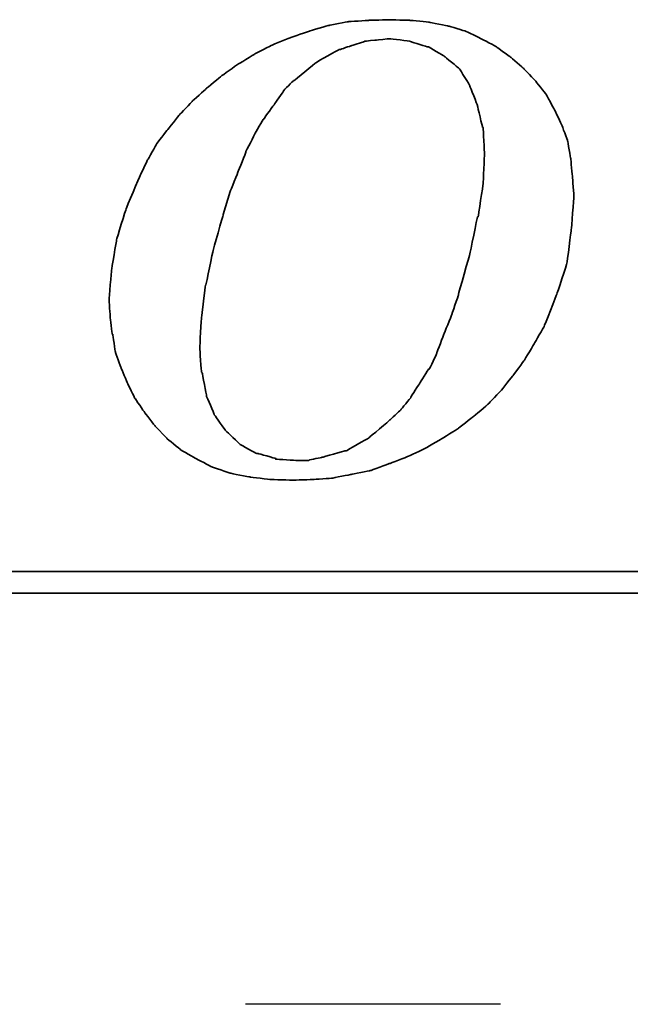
# Model space of a CAD drawing. Extents: x 607 to 844, y 21 to 162.
# Tile 40 of 54: x 776 to 779, y 103 to 108. Entities that reach past the tile are written whole.
import ezdxf

# ---------------------------------------------------------------- set-up
doc = ezdxf.new("R2010")
doc.units = 0
doc.header["$MEASUREMENT"] = 0
doc.linetypes.add('CENTER', pattern=[2, 1.25, -0.25, 0.25, -0.25])
for name, color, linetype in [('CEN', 1, 'CENTER'), ('DIM', 4, 'CONTINUOUS'), ('layer 1', 7, 'CONTINUOUS')]:
    doc.layers.add(name, color=color, linetype=linetype)

# ---------------------------------------------------------------- blocks, each defined once
blk = doc.blocks.new('TBI MOTION logo(完整正式版)')
at = {"layer": 'layer 1', "color": 22, "lineweight": 35}
for points, knots in [([(-11.34375, -6.98375), (-11.34375, -6.98375), (-10.91375, -7.43875), (-10.91375, -7.43875), (-10.91375, -7.43875), (-10.91375, -7.43875), (-10.38625, -7.87125), (-10.38625, -7.87125), (-10.38625, -7.87125), (-10.38625, -7.87125), (-9.81125, -8.20375), (-9.81125, -8.20375), (-9.81125, -8.20375), (-9.81125, -8.20375), (-9.21125, -8.51875), (-9.21125, -8.51875), (-9.21125, -8.51875), (-9.21125, -8.51875), (-8.51625, -8.75875), (-8.51625, -8.75875), (-8.51625, -8.75875), (-8.51625, -8.75875), (-7.77125, -8.90375), (-7.77125, -8.90375), (-7.77125, -8.90375), (-7.77125, -8.90375), (-6.97875, -8.99875), (-6.97875, -8.99875), (-6.97875, -8.99875), (-6.97875, -8.99875), (-6.14125, -9.02375), (-6.14125, -9.02375), (-6.14125, -9.02375), (-6.14125, -9.02375), (-5.37125, -8.99875), (-5.37125, -8.99875), (-5.37125, -8.99875), (-5.37125, -8.99875), (-4.65375, -8.94875), (-4.65375, -8.94875), (-4.65375, -8.94875), (-4.65375, -8.94875), (-3.93375, -8.80625), (-3.93375, -8.80625), (-3.93375, -8.80625), (-3.93375, -8.80625), (-3.21375, -8.66375), (-3.21375, -8.66375), (-3.21375, -8.66375), (-3.21375, -8.66375), (-2.49375, -8.39875), (-2.49375, -8.39875), (-2.49375, -8.39875), (-2.49375, -8.39875), (-1.79875, -8.13375), (-1.79875, -8.13375), (-1.79875, -8.13375), (-1.79875, -8.13375), (-1.17375, -7.84375), (-1.17375, -7.84375), (-1.17375, -7.84375), (-1.17375, -7.84375), (-0.52375, -7.46375), (-0.52375, -7.46375), (-0.52375, -7.46375), (-0.52375, -7.46375), (0.10124, -7.07875), (0.10124, -7.07875), (0.10124, -7.07875), (0.10124, -7.07875), (0.67625, -6.62375), (0.67625, -6.62375), (0.67625, -6.62375), (0.67625, -6.62375), (1.24874, -6.14375), (1.24874, -6.14375), (1.24874, -6.14375), (1.24874, -6.14375), (1.72874, -5.64125), (1.72874, -5.64125), (1.72874, -5.64125), (1.72874, -5.64125), (2.18624, -5.06375), (2.18624, -5.06375), (2.18624, -5.06375), (2.18624, -5.06375), (2.61625, -4.48874), (2.61625, -4.48874), (2.61625, -4.48874), (2.61625, -4.48874), (3.00125, -3.83874), (3.00125, -3.83874), (3.00125, -3.83874), (3.00125, -3.83874), (3.36124, -3.21374), (3.36124, -3.21374), (3.36124, -3.21374), (3.36124, -3.21374), (3.84374, -1.99125), (3.84374, -1.99125), (3.84374, -1.99125), (3.84374, -1.99125), (4.22625, -0.81875), (4.22625, -0.81875), (4.22625, -0.81875), (4.22625, -0.81875), (4.39125, 0.45624), (4.39125, 0.45624), (4.39125, 0.45624), (4.39125, 0.45624), (4.48874, 1.70124), (4.48874, 1.70124), (4.48874, 1.70124), (4.48874, 1.70124), (4.43874, 2.44625), (4.43874, 2.44625), (4.43874, 2.44625), (4.43874, 2.44625), (4.36874, 3.14125), (4.36874, 3.14125), (4.36874, 3.14125), (4.36874, 3.14125), (4.25125, 3.81125), (4.25125, 3.81125), (4.25125, 3.81125), (4.25125, 3.81125), (4.03124, 4.41125), (4.03124, 4.41125), (4.03124, 4.41125), (4.03124, 4.41125), (3.74374, 5.01125), (3.74374, 5.01125), (3.74374, 5.01125), (3.74374, 5.01125), (3.43124, 5.58875), (3.43124, 5.58875), (3.43124, 5.58875), (3.43124, 5.58875), (3.02625, 6.09125), (3.02625, 6.09125), (3.02625, 6.09125), (3.02625, 6.09125), (2.59374, 6.54875), (2.59374, 6.54875), (2.59374, 6.54875), (2.59374, 6.54875), (2.09124, 6.98125), (2.09124, 6.98125), (2.09124, 6.98125), (2.09124, 6.98125), (1.56124, 7.36625), (1.56124, 7.36625), (1.56124, 7.36625), (1.56124, 7.36625), (0.98624, 7.67625), (0.98624, 7.67625), (0.98624, 7.67625), (0.98624, 7.67625), (0.38624, 7.96375), (0.38624, 7.96375), (0.38624, 7.96375), (0.38624, 7.96375), (-0.25875, 8.15625), (-0.25875, 8.15625), (-0.25875, 8.15625), (-0.25875, 8.15625), (-0.98125, 8.30125), (-0.98125, 8.30125), (-0.98125, 8.30125), (-0.98125, 8.30125), (-1.70124, 8.37125), (-1.70124, 8.37125), (-1.70124, 8.37125), (-1.70124, 8.37125), (-2.49375, 8.39624), (-2.49375, 8.39624), (-2.49375, 8.39624), (-2.49375, 8.39624), (-3.28625, 8.37125), (-3.28625, 8.37125), (-3.28625, 8.37125), (-3.28625, 8.37125), (-4.05125, 8.32125), (-4.05125, 8.32125), (-4.05125, 8.32125), (-4.05125, 8.32125), (-4.77375, 8.18125), (-4.77375, 8.18125), (-4.77375, 8.18125), (-4.77375, 8.18125), (-5.51625, 7.96375), (-5.51625, 7.96375), (-5.51625, 7.96375), (-5.51625, 7.96375), (-6.21125, 7.72625), (-6.21125, 7.72625), (-6.21125, 7.72625), (-6.21125, 7.72625), (-6.92875, 7.43625), (-6.92875, 7.43625), (-6.92875, 7.43625), (-6.92875, 7.43625), (-7.57875, 7.10125), (-7.57875, 7.10125), (-7.57875, 7.10125), (-7.57875, 7.10125), (-8.24875, 6.69125), (-8.24875, 6.69125), (-8.24875, 6.69125), (-8.24875, 6.69125), (-8.84875, 6.26125), (-8.84875, 6.26125), (-8.84875, 6.26125), (-8.84875, 6.26125), (-9.42625, 5.78125), (-9.42625, 5.78125), (-9.42625, 5.78125), (-9.42625, 5.78125), (-9.95375, 5.30125), (-9.95375, 5.30125), (-9.95375, 5.30125), (-9.95375, 5.30125), (-10.43375, 4.79624), (-10.43375, 4.79624), (-10.43375, 4.79624), (-10.43375, 4.79624), (-10.88875, 4.22125), (-10.88875, 4.22125), (-10.88875, 4.22125), (-10.88875, 4.22125), (-11.29875, 3.69375), (-11.29875, 3.69375), (-11.29875, 3.69375), (-11.29875, 3.69375), (-11.63375, 3.09125), (-11.63375, 3.09125), (-11.63375, 3.09125), (-11.63375, 3.09125), (-11.91875, 2.49625), (-11.91875, 2.49625), (-11.91875, 2.49625), (-11.91875, 2.49625), (-12.44875, 1.24625), (-12.44875, 1.24625), (-12.44875, 1.24625), (-12.44875, 1.24625), (-12.80875, 0.06874), (-12.80875, 0.06874), (-12.80875, 0.06874), (-12.80875, 0.06874), (-12.99875, -1.07875), (-12.99875, -1.07875), (-12.99875, -1.07875), (-12.99875, -1.07875), (-13.09375, -2.18375), (-13.09375, -2.18375), (-13.09375, -2.18375), (-13.09375, -2.18375), (-13.04875, -2.85375), (-13.04875, -2.85375), (-13.04875, -2.85375), (-13.04875, -2.85375), (-12.97375, -3.50375), (-12.97375, -3.50375), (-12.97375, -3.50375), (-12.97375, -3.50375), (-12.95375, -3.50375), (-12.95375, -3.50375), (-12.95375, -3.50375), (-12.95375, -3.50375), (-12.85375, -4.17375), (-12.85375, -4.17375), (-12.85375, -4.17375), (-12.85375, -4.17375), (-12.63875, -4.77624), (-12.63875, -4.77624), (-12.63875, -4.77624), (-12.63875, -4.77624), (-12.39875, -5.35125), (-12.39875, -5.35125), (-12.39875, -5.35125), (-12.39875, -5.35125), (-12.11375, -5.92875), (-12.11375, -5.92875), (-12.11375, -5.92875), (-12.11375, -5.92875), (-11.75375, -6.45375), (-11.75375, -6.45375), (-11.75375, -6.45375), (-11.75375, -6.45375), (-11.34375, -6.98375), (-11.34375, -6.98375)], [0, 0, 0, 0, 0.01369863, 0.01369863, 0.01369863, 0.01369864, 0.02739726, 0.02739726, 0.02739726, 0.02739727, 0.04109589, 0.04109589, 0.04109589, 0.0410959, 0.05479452, 0.05479452, 0.05479452, 0.05479453, 0.06849315, 0.06849315, 0.06849315, 0.06849316, 0.08219178, 0.08219178, 0.08219178, 0.08219179, 0.09589041, 0.09589041, 0.09589041, 0.09589042, 0.10958904, 0.10958904, 0.10958904, 0.10958905, 0.12328767, 0.12328767, 0.12328767, 0.12328768, 0.1369863, 0.1369863, 0.1369863, 0.13698631, 0.15068493, 0.15068493, 0.15068493, 0.15068494, 0.16438356, 0.16438356, 0.16438356, 0.16438357, 0.17808219, 0.17808219, 0.17808219, 0.1780822, 0.19178082, 0.19178082, 0.19178082, 0.19178083, 0.20547945, 0.20547945, 0.20547945, 0.20547946, 0.21917808, 0.21917808, 0.21917808, 0.21917809, 0.23287671, 0.23287671, 0.23287671, 0.23287672, 0.24657534, 0.24657534, 0.24657534, 0.24657535, 0.26027397, 0.26027397, 0.26027397, 0.26027398, 0.2739726, 0.2739726, 0.2739726, 0.27397261, 0.28767123, 0.28767123, 0.28767123, 0.28767124, 0.30136986, 0.30136986, 0.30136986, 0.30136987, 0.31506849, 0.31506849, 0.31506849, 0.3150685, 0.32876712, 0.32876712, 0.32876712, 0.32876713, 0.34246575, 0.34246575, 0.34246575, 0.34246576, 0.35616438, 0.35616438, 0.35616438, 0.35616439, 0.36986301, 0.36986301, 0.36986301, 0.36986302, 0.38356164, 0.38356164, 0.38356164, 0.38356165, 0.39726027, 0.39726027, 0.39726027, 0.39726028, 0.4109589, 0.4109589, 0.4109589, 0.41095891, 0.42465753, 0.42465753, 0.42465753, 0.42465754, 0.43835616, 0.43835616, 0.43835616, 0.43835617, 0.45205479, 0.45205479, 0.45205479, 0.4520548, 0.46575342, 0.46575342, 0.46575342, 0.46575343, 0.47945205, 0.47945205, 0.47945205, 0.47945206, 0.49315068, 0.49315068, 0.49315068, 0.49315069, 0.50684932, 0.50684932, 0.50684932, 0.50684933, 0.52054795, 0.52054795, 0.52054795, 0.52054796, 0.53424658, 0.53424658, 0.53424658, 0.53424659, 0.54794521, 0.54794521, 0.54794521, 0.54794522, 0.56164384, 0.56164384, 0.56164384, 0.56164385, 0.57534247, 0.57534247, 0.57534247, 0.57534248, 0.5890411, 0.5890411, 0.5890411, 0.58904111, 0.60273973, 0.60273973, 0.60273973, 0.60273974, 0.61643836, 0.61643836, 0.61643836, 0.61643837, 0.63013699, 0.63013699, 0.63013699, 0.630137, 0.64383562, 0.64383562, 0.64383562, 0.64383563, 0.65753425, 0.65753425, 0.65753425, 0.65753426, 0.67123288, 0.67123288, 0.67123288, 0.67123289, 0.68493151, 0.68493151, 0.68493151, 0.68493152, 0.69863014, 0.69863014, 0.69863014, 0.69863015, 0.71232877, 0.71232877, 0.71232877, 0.71232878, 0.7260274, 0.7260274, 0.7260274, 0.72602741, 0.73972603, 0.73972603, 0.73972603, 0.73972604, 0.75342466, 0.75342466, 0.75342466, 0.75342467, 0.76712329, 0.76712329, 0.76712329, 0.7671233, 0.78082192, 0.78082192, 0.78082192, 0.78082193, 0.79452055, 0.79452055, 0.79452055, 0.79452056, 0.80821918, 0.80821918, 0.80821918, 0.80821919, 0.82191781, 0.82191781, 0.82191781, 0.82191782, 0.83561644, 0.83561644, 0.83561644, 0.83561645, 0.84931507, 0.84931507, 0.84931507, 0.84931508, 0.8630137, 0.8630137, 0.8630137, 0.86301371, 0.87671233, 0.87671233, 0.87671233, 0.87671234, 0.89041096, 0.89041096, 0.89041096, 0.89041097, 0.90410959, 0.90410959, 0.90410959, 0.9041096, 0.91780822, 0.91780822, 0.91780822, 0.91780823, 0.93150685, 0.93150685, 0.93150685, 0.93150686, 0.94520548, 0.94520548, 0.94520548, 0.94520549, 0.95890411, 0.95890411, 0.95890411, 0.95890412, 0.97260274, 0.97260274, 0.97260274, 0.97260275, 0.98630137, 0.98630137, 0.98630137, 0.98630138, 1, 1, 1, 1]), ([(-8.77875, 1.03124), (-8.77875, 1.03124), (-8.51625, 1.89625), (-8.51625, 1.89625), (-8.51625, 1.89625), (-8.51625, 1.89625), (-8.20375, 2.66375), (-8.20375, 2.66375), (-8.20375, 2.66375), (-8.20375, 2.66375), (-7.91625, 3.38125), (-7.91625, 3.38125), (-7.91625, 3.38125), (-7.91625, 3.38125), (-7.91625, 3.40624), (-7.91625, 3.40624), (-7.91625, 3.40624), (-7.91625, 3.40624), (-7.57875, 4.07624), (-7.57875, 4.07624), (-7.57875, 4.07624), (-7.57875, 4.07624), (-7.24375, 4.65125), (-7.24375, 4.65125), (-7.24375, 4.65125), (-7.24375, 4.65125), (-7.21875, 4.65125), (-7.21875, 4.65125), (-7.21875, 4.65125), (-7.21875, 4.65125), (-7.21875, 4.67624), (-7.21875, 4.67624), (-7.21875, 4.67624), (-7.21875, 4.67624), (-6.83625, 5.20375), (-6.83625, 5.20375), (-6.83625, 5.20375), (-6.83625, 5.20375), (-6.49875, 5.68625), (-6.49875, 5.68625), (-6.49875, 5.68625), (-6.49875, 5.68625), (-6.49875, 5.70625), (-6.49875, 5.70625), (-6.49875, 5.70625), (-6.49875, 5.70625), (-6.11625, 6.09125), (-6.11625, 6.09125), (-6.11625, 6.09125), (-6.11625, 6.09125), (-6.09125, 6.09125), (-6.09125, 6.09125), (-6.09125, 6.09125), (-6.09125, 6.09125), (-5.27375, 6.76625), (-5.27375, 6.76625), (-5.27375, 6.76625), (-5.27375, 6.76625), (-5.24875, 6.76625), (-5.24875, 6.76625), (-5.24875, 6.76625), (-5.24875, 6.76625), (-5.24875, 6.78625), (-5.24875, 6.78625), (-5.24875, 6.78625), (-5.24875, 6.78625), (-4.38875, 7.26624), (-4.38875, 7.26624), (-4.38875, 7.26624), (-4.38875, 7.26624), (-4.36125, 7.26624), (-4.36125, 7.26624), (-4.36125, 7.26624), (-4.36125, 7.26624), (-3.93375, 7.41125), (-3.93375, 7.41125), (-3.93375, 7.41125), (-3.93375, 7.41125), (-3.47375, 7.55625), (-3.47375, 7.55625), (-3.47375, 7.55625), (-3.47375, 7.55625), (-3.45375, 7.55625), (-3.45375, 7.55625), (-3.45375, 7.55625), (-3.45375, 7.55625), (-3.42875, 7.58124), (-3.42875, 7.58124), (-3.42875, 7.58124), (-3.42875, 7.58124), (-2.97375, 7.62625), (-2.97375, 7.62625), (-2.97375, 7.62625), (-2.97375, 7.62625), (-2.49375, 7.67625), (-2.49375, 7.67625), (-2.49375, 7.67625), (-2.49375, 7.67625), (-2.46875, 7.67625), (-2.46875, 7.67625), (-2.46875, 7.67625), (-2.46875, 7.67625), (-1.70124, 7.58124), (-1.70124, 7.58124), (-1.70124, 7.58124), (-1.70124, 7.58124), (-1.67875, 7.55625), (-1.67875, 7.55625), (-1.67875, 7.55625), (-1.67875, 7.55625), (-1.65375, 7.55625), (-1.65375, 7.55625), (-1.65375, 7.55625), (-1.65375, 7.55625), (-1.03125, 7.36625), (-1.03125, 7.36625), (-1.03125, 7.36625), (-1.03125, 7.36625), (-1.00625, 7.36625), (-1.00625, 7.36625), (-1.00625, 7.36625), (-1.00625, 7.36625), (-0.43124, 7.02624), (-0.43124, 7.02624), (-0.43124, 7.02624), (-0.43124, 7.02624), (-0.40625, 7.00624), (-0.40625, 7.00624), (-0.40625, 7.00624), (-0.40625, 7.00624), (0.12124, 6.57124), (0.12124, 6.57124), (0.12124, 6.57124), (0.12124, 6.57124), (0.14624, 6.54875), (0.14624, 6.54875), (0.14624, 6.54875), (0.14624, 6.54875), (0.17124, 6.52375), (0.17124, 6.52375), (0.17124, 6.52375), (0.17124, 6.52375), (0.55625, 5.89875), (0.55625, 5.89875), (0.55625, 5.89875), (0.55625, 5.89875), (0.55625, 5.87625), (0.55625, 5.87625), (0.55625, 5.87625), (0.55625, 5.87625), (0.84124, 5.15625), (0.84124, 5.15625), (0.84124, 5.15625), (0.84124, 5.15625), (0.84124, 5.13125), (0.84124, 5.13125), (0.84124, 5.13125), (0.84124, 5.13125), (1.03624, 4.31875), (1.03624, 4.31875), (1.03624, 4.31875), (1.03624, 4.31875), (1.05624, 4.31875), (1.05624, 4.31875), (1.05624, 4.31875), (1.05624, 4.31875), (1.05624, 4.29125), (1.05624, 4.29125), (1.05624, 4.29125), (1.05624, 4.29125), (1.10625, 3.33125), (1.10625, 3.33125), (1.10625, 3.33125), (1.10625, 3.33125), (1.10625, 3.30875), (1.10625, 3.30875), (1.10625, 3.30875), (1.10625, 3.30875), (1.05624, 2.20624), (1.05624, 2.20624), (1.05624, 2.20624), (1.05624, 2.20624), (1.05624, 2.18124), (1.05624, 2.18124), (1.05624, 2.18124), (1.05624, 2.18124), (0.86624, 0.93624), (0.86624, 0.93624), (0.86624, 0.93624), (0.86624, 0.93624), (0.84124, 0.93624), (0.84124, 0.93624), (0.84124, 0.93624), (0.84124, 0.93624), (0.55625, -0.45874), (0.55625, -0.45874), (0.55625, -0.45874), (0.55625, -0.45874), (0.12124, -1.99125), (0.12124, -1.99125), (0.12124, -1.99125), (0.12124, -1.99125), (0.12124, -2.01874), (0.12124, -2.01874), (0.12124, -2.01874), (0.12124, -2.01874), (-0.13874, -2.78375), (-0.13874, -2.78375), (-0.13874, -2.78375), (-0.13874, -2.78375), (-0.43124, -3.50375), (-0.43124, -3.50375), (-0.43124, -3.50375), (-0.43124, -3.50375), (-0.69375, -4.19875), (-0.69375, -4.19875), (-0.69375, -4.19875), (-0.69375, -4.19875), (-0.69375, -4.22375), (-0.69375, -4.22375), (-0.69375, -4.22375), (-0.69375, -4.22375), (-0.98125, -4.82374), (-0.98125, -4.82374), (-0.98125, -4.82374), (-0.98125, -4.82374), (-1.00625, -4.82374), (-1.00625, -4.82374), (-1.00625, -4.82374), (-1.00625, -4.82374), (-1.33875, -5.35125), (-1.33875, -5.35125), (-1.33875, -5.35125), (-1.33875, -5.35125), (-1.67875, -5.87875), (-1.67875, -5.87875), (-1.67875, -5.87875), (-1.67875, -5.87875), (-1.67875, -5.90375), (-1.67875, -5.90375), (-1.67875, -5.90375), (-1.67875, -5.90375), (-2.05875, -6.35875), (-2.05875, -6.35875), (-2.05875, -6.35875), (-2.05875, -6.35875), (-2.08375, -6.38375), (-2.08375, -6.38375), (-2.08375, -6.38375), (-2.08375, -6.38375), (-2.46875, -6.74375), (-2.46875, -6.74375), (-2.46875, -6.74375), (-2.46875, -6.74375), (-3.25875, -7.41625), (-3.25875, -7.41625), (-3.25875, -7.41625), (-3.25875, -7.41625), (-3.28625, -7.43875), (-3.28625, -7.43875), (-3.28625, -7.43875), (-3.28625, -7.43875), (-4.12375, -7.91875), (-4.12375, -7.91875), (-4.12375, -7.91875), (-4.12375, -7.91875), (-4.14875, -7.91875), (-4.14875, -7.91875), (-4.14875, -7.91875), (-4.14875, -7.91875), (-4.17125, -7.91875), (-4.17125, -7.91875), (-4.17125, -7.91875), (-4.17125, -7.91875), (-5.03375, -8.15875), (-5.03375, -8.15875), (-5.03375, -8.15875), (-5.03375, -8.15875), (-5.51625, -8.25625), (-5.51625, -8.25625), (-5.51625, -8.25625), (-5.51625, -8.25625), (-5.54125, -8.27875), (-5.54125, -8.27875), (-5.54125, -8.27875), (-5.54125, -8.27875), (-5.56375, -8.27875), (-5.56375, -8.27875), (-5.56375, -8.27875), (-5.56375, -8.27875), (-5.99625, -8.27875), (-5.99625, -8.27875), (-5.99625, -8.27875), (-5.99625, -8.27875), (-6.76375, -8.23125), (-6.76375, -8.23125), (-6.76375, -8.23125), (-6.76375, -8.23125), (-6.78875, -8.23125), (-6.78875, -8.23125), (-6.78875, -8.23125), (-6.78875, -8.23125), (-6.78875, -8.20375), (-6.78875, -8.20375), (-6.78875, -8.20375), (-6.78875, -8.20375), (-7.45875, -8.01375), (-7.45875, -8.01375), (-7.45875, -8.01375), (-7.45875, -8.01375), (-7.48375, -8.01375), (-7.48375, -8.01375), (-7.48375, -8.01375), (-7.48375, -8.01375), (-7.50875, -8.01375), (-7.50875, -8.01375), (-7.50875, -8.01375), (-7.50875, -8.01375), (-8.13125, -7.67875), (-8.13125, -7.67875), (-8.13125, -7.67875), (-8.13125, -7.67875), (-8.15625, -7.65375), (-8.15625, -7.65375), (-8.15625, -7.65375), (-8.15625, -7.65375), (-8.65875, -7.17375), (-8.65875, -7.17375), (-8.65875, -7.17375), (-8.65875, -7.17375), (-8.68375, -7.14875), (-8.68375, -7.14875), (-8.68375, -7.14875), (-8.68375, -7.14875), (-9.08875, -6.57375), (-9.08875, -6.57375), (-9.08875, -6.57375), (-9.08875, -6.57375), (-9.11375, -6.54875), (-9.11375, -6.54875), (-9.11375, -6.54875), (-9.11375, -6.54875), (-9.11375, -6.52875), (-9.11375, -6.52875), (-9.11375, -6.52875), (-9.11375, -6.52875), (-9.40375, -5.85375), (-9.40375, -5.85375), (-9.40375, -5.85375), (-9.40375, -5.85375), (-9.40375, -5.82875), (-9.40375, -5.82875), (-9.40375, -5.82875), (-9.40375, -5.82875), (-9.56875, -4.96875), (-9.56875, -4.96875), (-9.56875, -4.96875), (-9.56875, -4.96875), (-9.59375, -4.94375), (-9.59375, -4.94375), (-9.59375, -4.94375), (-9.59375, -4.94375), (-9.66375, -4.03375), (-9.66375, -4.03375), (-9.66375, -4.03375), (-9.66375, -4.03375), (-9.66375, -4.00875), (-9.66375, -4.00875), (-9.66375, -4.00875), (-9.66375, -4.00875), (-9.59375, -2.85375), (-9.59375, -2.85375), (-9.59375, -2.85375), (-9.59375, -2.85375), (-9.45125, -1.65875), (-9.45125, -1.65875), (-9.45125, -1.65875), (-9.45125, -1.65875), (-9.42625, -1.63375), (-9.42625, -1.63375), (-9.42625, -1.63375), (-9.42625, -1.63375), (-9.16125, -0.33875), (-9.16125, -0.33875), (-9.16125, -0.33875), (-9.16125, -0.33875), (-8.77875, 1.00624), (-8.77875, 1.00624), (-8.77875, 1.00624), (-8.77875, 1.00624), (-8.77875, 1.03124), (-8.77875, 1.03124)], [0, 0, 0, 0, 0.01020408, 0.01020408, 0.01020408, 0.01020409, 0.02040816, 0.02040816, 0.02040816, 0.02040817, 0.03061224, 0.03061224, 0.03061224, 0.03061225, 0.04081633, 0.04081633, 0.04081633, 0.04081634, 0.05102041, 0.05102041, 0.05102041, 0.05102042, 0.06122449, 0.06122449, 0.06122449, 0.0612245, 0.07142857, 0.07142857, 0.07142857, 0.07142858, 0.08163265, 0.08163265, 0.08163265, 0.08163266, 0.09183673, 0.09183673, 0.09183673, 0.09183674, 0.10204082, 0.10204082, 0.10204082, 0.10204083, 0.1122449, 0.1122449, 0.1122449, 0.11224491, 0.12244898, 0.12244898, 0.12244898, 0.12244899, 0.13265306, 0.13265306, 0.13265306, 0.13265307, 0.14285714, 0.14285714, 0.14285714, 0.14285715, 0.15306122, 0.15306122, 0.15306122, 0.15306123, 0.16326531, 0.16326531, 0.16326531, 0.16326532, 0.17346939, 0.17346939, 0.17346939, 0.1734694, 0.18367347, 0.18367347, 0.18367347, 0.18367348, 0.19387755, 0.19387755, 0.19387755, 0.19387756, 0.20408163, 0.20408163, 0.20408163, 0.20408164, 0.21428571, 0.21428571, 0.21428571, 0.21428572, 0.2244898, 0.2244898, 0.2244898, 0.22448981, 0.23469388, 0.23469388, 0.23469388, 0.23469389, 0.24489796, 0.24489796, 0.24489796, 0.24489797, 0.25510204, 0.25510204, 0.25510204, 0.25510205, 0.26530612, 0.26530612, 0.26530612, 0.26530613, 0.2755102, 0.2755102, 0.2755102, 0.27551021, 0.28571429, 0.28571429, 0.28571429, 0.2857143, 0.29591837, 0.29591837, 0.29591837, 0.29591838, 0.30612245, 0.30612245, 0.30612245, 0.30612246, 0.31632653, 0.31632653, 0.31632653, 0.31632654, 0.32653061, 0.32653061, 0.32653061, 0.32653062, 0.33673469, 0.33673469, 0.33673469, 0.3367347, 0.34693878, 0.34693878, 0.34693878, 0.34693879, 0.35714286, 0.35714286, 0.35714286, 0.35714287, 0.36734694, 0.36734694, 0.36734694, 0.36734695, 0.37755102, 0.37755102, 0.37755102, 0.37755103, 0.3877551, 0.3877551, 0.3877551, 0.38775511, 0.39795918, 0.39795918, 0.39795918, 0.39795919, 0.40816327, 0.40816327, 0.40816327, 0.40816328, 0.41836735, 0.41836735, 0.41836735, 0.41836736, 0.42857143, 0.42857143, 0.42857143, 0.42857144, 0.43877551, 0.43877551, 0.43877551, 0.43877552, 0.44897959, 0.44897959, 0.44897959, 0.4489796, 0.45918367, 0.45918367, 0.45918367, 0.45918368, 0.46938776, 0.46938776, 0.46938776, 0.46938777, 0.47959184, 0.47959184, 0.47959184, 0.47959185, 0.48979592, 0.48979592, 0.48979592, 0.48979593, 0.5, 0.5, 0.5, 0.50000001, 0.51020408, 0.51020408, 0.51020408, 0.51020409, 0.52040816, 0.52040816, 0.52040816, 0.52040817, 0.53061224, 0.53061224, 0.53061224, 0.53061225, 0.54081633, 0.54081633, 0.54081633, 0.54081634, 0.55102041, 0.55102041, 0.55102041, 0.55102042, 0.56122449, 0.56122449, 0.56122449, 0.5612245, 0.57142857, 0.57142857, 0.57142857, 0.57142858, 0.58163265, 0.58163265, 0.58163265, 0.58163266, 0.59183673, 0.59183673, 0.59183673, 0.59183674, 0.60204082, 0.60204082, 0.60204082, 0.60204083, 0.6122449, 0.6122449, 0.6122449, 0.61224491, 0.62244898, 0.62244898, 0.62244898, 0.62244899, 0.63265306, 0.63265306, 0.63265306, 0.63265307, 0.64285714, 0.64285714, 0.64285714, 0.64285715, 0.65306122, 0.65306122, 0.65306122, 0.65306123, 0.66326531, 0.66326531, 0.66326531, 0.66326532, 0.67346939, 0.67346939, 0.67346939, 0.6734694, 0.68367347, 0.68367347, 0.68367347, 0.68367348, 0.69387755, 0.69387755, 0.69387755, 0.69387756, 0.70408163, 0.70408163, 0.70408163, 0.70408164, 0.71428571, 0.71428571, 0.71428571, 0.71428572, 0.7244898, 0.7244898, 0.7244898, 0.72448981, 0.73469388, 0.73469388, 0.73469388, 0.73469389, 0.74489796, 0.74489796, 0.74489796, 0.74489797, 0.75510204, 0.75510204, 0.75510204, 0.75510205, 0.76530612, 0.76530612, 0.76530612, 0.76530613, 0.7755102, 0.7755102, 0.7755102, 0.77551021, 0.78571429, 0.78571429, 0.78571429, 0.7857143, 0.79591837, 0.79591837, 0.79591837, 0.79591838, 0.80612245, 0.80612245, 0.80612245, 0.80612246, 0.81632653, 0.81632653, 0.81632653, 0.81632654, 0.82653061, 0.82653061, 0.82653061, 0.82653062, 0.83673469, 0.83673469, 0.83673469, 0.8367347, 0.84693878, 0.84693878, 0.84693878, 0.84693879, 0.85714286, 0.85714286, 0.85714286, 0.85714287, 0.86734694, 0.86734694, 0.86734694, 0.86734695, 0.87755102, 0.87755102, 0.87755102, 0.87755103, 0.8877551, 0.8877551, 0.8877551, 0.88775511, 0.89795918, 0.89795918, 0.89795918, 0.89795919, 0.90816327, 0.90816327, 0.90816327, 0.90816328, 0.91836735, 0.91836735, 0.91836735, 0.91836736, 0.92857143, 0.92857143, 0.92857143, 0.92857144, 0.93877551, 0.93877551, 0.93877551, 0.93877552, 0.94897959, 0.94897959, 0.94897959, 0.9489796, 0.95918367, 0.95918367, 0.95918367, 0.95918368, 0.96938776, 0.96938776, 0.96938776, 0.96938777, 0.97959184, 0.97959184, 0.97959184, 0.97959185, 0.98979592, 0.98979592, 0.98979592, 0.98979593, 1, 1, 1, 1]), ([(75.90875, -9.47875), (75.90875, -9.47875), (75.90875, -12.28625), (75.90875, -12.28625), (75.90875, -12.28625), (75.90875, -12.28625), (75.90875, -12.47875), (75.90875, -12.47875), (75.90875, -12.47875), (75.90875, -12.47875), (75.71625, -12.47875), (75.71625, -12.47875), (75.71625, -12.47875), (75.71625, -12.47875), (-88.32875, -12.47875), (-88.32875, -12.47875), (-88.32875, -12.47875), (-88.32875, -12.47875), (-88.32875, -13.29375), (-88.32875, -13.29375), (-88.32875, -13.29375), (-88.32875, -13.29375), (82.89125, -13.29375), (82.89125, -13.29375), (82.89125, -13.29375), (82.89125, -13.29375), (75.90875, -9.47875), (75.90875, -9.47875)], [0, 0, 0, 0, 0.14285714, 0.14285714, 0.14285714, 0.14285715, 0.28571429, 0.28571429, 0.28571429, 0.2857143, 0.42857143, 0.42857143, 0.42857143, 0.42857144, 0.57142857, 0.57142857, 0.57142857, 0.57142858, 0.71428571, 0.71428571, 0.71428571, 0.71428572, 0.85714286, 0.85714286, 0.85714286, 0.85714287, 1, 1, 1, 1])]:
    blk.add_open_spline(points, degree=3, knots=knots, dxfattribs=at)

msp = doc.modelspace()

# ---------------------------------------------------------------- linework, layer by layer
at = {"layer": 'CEN', "color": 7, "ltscale": 5}
msp.add_line((835.8304, 103.0465), (740.4194, 103.0465), dxfattribs=at)

# ---------------------------------------------------------------- block references
at = {"layer": 'DIM', "xscale": 0.1295999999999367, "yscale": 0.1295999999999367, "zscale": 0.1295999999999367}
msp.add_blockref('TBI MOTION logo(完整正式版)', (778.1085, 106.7858), dxfattribs=at)

doc.saveas('drawing.dxf')
